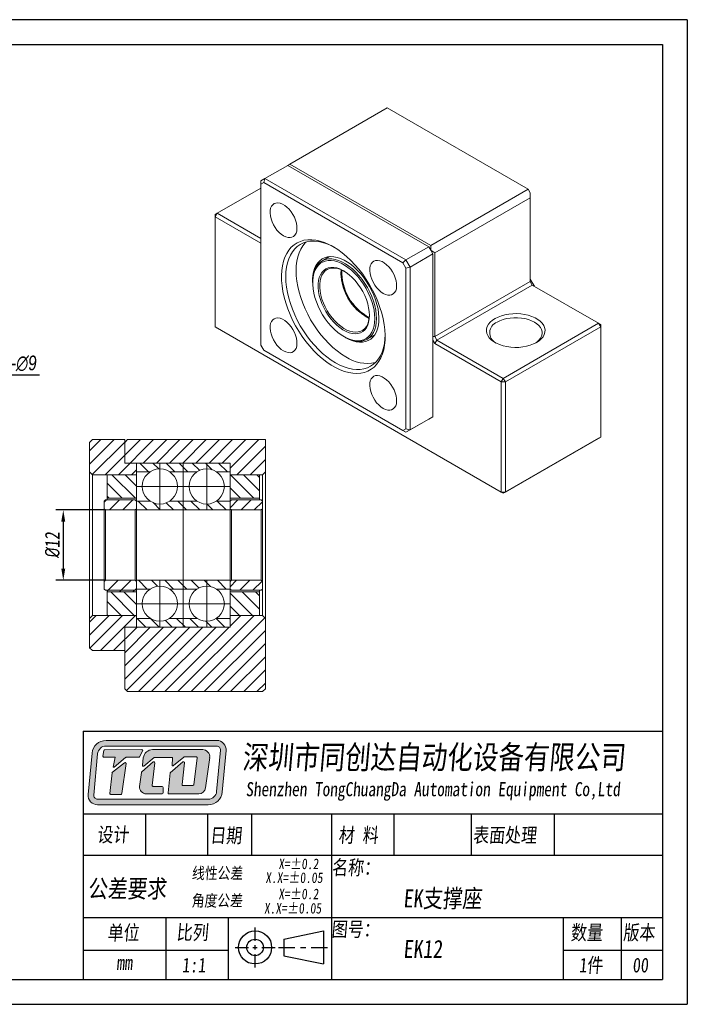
# Model space of a CAD drawing. Header units: millimetres. Extents: x 829 to 1066, y 138 to 306.
# Tile 2 of 2: x 952 to 1066, y 138 to 306. Entities that reach past the tile are written whole.
import ezdxf

# ---------------------------------------------------------------- set-up
doc = ezdxf.new("R2010")
doc.units = ezdxf.units.MM
doc.linetypes.add('CENTER2', pattern=[28.575, 19.05, -3.175, 3.175, -3.175])
doc.layers.get('0').update_dxf_attribs({"lineweight": 20})
for name, color, linetype, lineweight in [('中心线', 5, 'CENTER2', 13), ('外框', 7, 'Continuous', 25), ('文字', 3, 'Continuous', 18), ('标注', 1, 'Continuous', 13)]:
    doc.layers.add(name, color=color, linetype=linetype, lineweight=lineweight)
doc.styles.get("Standard").update_dxf_attribs({"font": 'SimSun.ttf', "width": 0.8, "oblique": 5})
doc.dimstyles.new('ISO-25', dxfattribs={"dimtxt": 2.5, "dimasz": 2, "dimexe": 1.25, "dimexo": 0, "dimtad": 1, "dimzin": 9, "dimdsep": 46, "dimtxsty": 'Standard', "dimcen": 2.5, "dimadec": 0, "dimazin": 2, "dimtfac": 1, "dimtix": 1, "dimtmove": 0, "dimatfit": 0, "dimfxl": 0, "dimarcsym": 0})
doc.dimstyles.new('ISO-25$3', dxfattribs={"dimtxt": 2.5, "dimasz": 2, "dimexe": 1.25, "dimexo": 0, "dimtad": 1, "dimtoh": 1, "dimzin": 9, "dimdsep": 46, "dimtxsty": 'Standard', "dimcen": 2.5, "dimadec": 0, "dimazin": 2, "dimtfac": 1, "dimtix": 1, "dimtmove": 0, "dimatfit": 0, "dimfxl": 0, "dimarcsym": 0})

# ---------------------------------------------------------------- blocks, each defined once
blk = doc.blocks.new('Y')
at = {"lineweight": 30}
for p, q in [((-4136.76, 2009.27), (-3862.74, 2009.27)), ((-4154.44, 2003.97), (-3857.44, 2003.97)), ((-4154.44, 2003.97), (-3857.44, 2003.97))]:
    blk.add_line(p, q, dxfattribs=at)
for points in [[(-3857.44, 2213.99), (-4154.44, 2213.99), (-4154.44, 2003.97)], [(-4136.76, 2009.27), (-4136.76, 2208.69), (-3862.74, 2208.69)]]:
    blk.add_lwpolyline(points, dxfattribs=at)
blk = doc.blocks.new('W')
at = {"lineweight": 30}
for p, q in [((-3857.44, 2213.99), (-3857.44, 2003.97)), ((-3857.44, 2213.99), (-3857.44, 2003.97)), ((-3862.74, 2208.69), (-3862.74, 2009.27))]:
    blk.add_line(p, q, dxfattribs=at)
blk.add_blockref('Y', (0, 0))
blk = doc.blocks.new('*D8')
at = {"layer": 'Defpoints', "color": 0, "transparency": 16777216}
for p in [(939.73, 273.97), (942.25, 265.33)]:
    blk.add_point(p, dxfattribs=at)
at = {"layer": '标注', "color": 0, "lineweight": -2, "transparency": 16777216}
for p, q in [((939.17, 275.89), (938.61, 277.81)), ((939.73, 273.97), (942.25, 265.33)), ((942.81, 263.42), (948.21, 244.94)), ((948.21, 244.94), (955.73, 244.94))]:
    blk.add_line(p, q, dxfattribs=at)
at = {"layer": '标注', "color": 0, "transparency": 16777216}
for points in [[(939.49, 275.99), (938.85, 275.8), (939.73, 273.97)], [(943.13, 263.51), (942.49, 263.32), (942.25, 265.33)]]:
    blk.add_solid(points, dxfattribs=at)
at = {"layer": '标注', "color": 0, "transparency": 16777216, "insert": (952.28, 246.91), "char_height": 2.5, "attachment_point": 5}
blk.add_mtext('{\\fGulim|b0|i0|c129|p34;2-∅9}', dxfattribs=at)
blk = doc.blocks.new('*D14')
at = {"layer": 'Defpoints', "color": 0, "transparency": 16777216}
for p in [(966.97, 221.92), (959.8, 209.92), (966.97, 209.92)]:
    blk.add_point(p, dxfattribs=at)
at = {"layer": '标注', "color": 0, "lineweight": -2, "transparency": 16777216}
for p, q in [((966.97, 221.92), (958.55, 221.92)), ((959.8, 219.92), (959.8, 211.92)), ((966.97, 209.92), (958.55, 209.92))]:
    blk.add_line(p, q, dxfattribs=at)
at = {"layer": '标注', "color": 0, "transparency": 16777216}
for points in [[(959.46, 219.92), (960.13, 219.92), (959.8, 221.92)], [(959.46, 211.92), (960.13, 211.92), (959.8, 209.92)]]:
    blk.add_solid(points, dxfattribs=at)
at = {"layer": '标注', "color": 0, "transparency": 16777216, "insert": (957.92, 215.92), "char_height": 2.5, "attachment_point": 5, "rotation": 90}
blk.add_mtext('{\\fISOCPEUR|b0|i0|c0|p34;%%C}12', dxfattribs=at)

msp = doc.modelspace()

# ---------------------------------------------------------------- hatches: boundary and pattern name
h = msp.add_hatch()
h.set_pattern_fill('ANSI31', color=2, scale=0.5)
h.set_pattern_definition([(45, (-212.2544, -30.8115), (-1.122532, 1.122532), [])])
h.paths.add_polyline_path([(994.274, 233.924), (970.774, 233.924), (970.274, 233.424), (970.274, 229.924), (988.274, 229.924), (988.274, 227.924), (993.274, 227.924), (993.774, 227.924), (994.274, 228.424)])
h.paths.add_polyline_path([(970.274, 233.424), (970.274, 233.924), (964.774, 233.924), (964.274, 233.424), (964.274, 228.424), (964.774, 227.924), (972.274, 227.924), (972.274, 229.924), (970.274, 229.924)])
h.paths.add_polyline_path([(994.274, 203.424), (993.774, 203.924), (993.274, 203.924), (988.274, 203.924), (988.274, 201.924), (970.274, 201.924), (970.274, 191.424), (970.774, 190.924), (993.774, 190.924), (994.274, 191.424)])
h.paths.add_polyline_path([(972.274, 203.924), (967.274, 203.924), (964.774, 203.924), (964.274, 203.424), (964.274, 198.424), (964.774, 197.924), (970.274, 197.924), (970.274, 201.924), (972.274, 201.924)])
h.paths.add_polyline_path([(972.274, 209.724), (972.074, 209.924), (966.974, 209.924), (966.774, 209.724), (966.774, 208.424), (966.974, 208.224), (967.274, 208.224), (967.274, 207.924), (972.274, 207.924)])
h.paths.add_polyline_path([(972.074, 223.624), (966.974, 223.624), (966.774, 223.424), (966.774, 222.124), (966.974, 221.924), (972.074, 221.924), (972.274, 222.124), (972.274, 223.424)])
h.paths.add_polyline_path([(993.774, 223.424), (993.574, 223.624), (988.474, 223.624), (988.274, 223.424), (988.274, 222.124), (988.474, 221.924), (993.574, 221.924), (993.774, 222.124)])
h.paths.add_polyline_path([(993.774, 209.724), (993.574, 209.924), (988.474, 209.924), (988.274, 209.724), (988.274, 208.424), (988.474, 208.224), (993.574, 208.224), (993.774, 208.424)])
h = msp.add_hatch()
h.set_pattern_fill('ANSI31', color=2, scale=0.5, angle=90)
h.set_pattern_definition([(135, (-212.2544, -30.8115), (-1.122532, -1.122532), [])])
h.paths.add_polyline_path([(976.274, 228.924), (976.274, 229.924), (972.274, 229.924), (972.274, 228.424), (974.615, 228.424, -0.1474768)])
h.paths.add_polyline_path([(980.274, 229.924), (976.274, 229.924), (976.274, 228.924, -0.1474768), (977.932, 228.424), (980.274, 228.424)])
h.paths.add_polyline_path([(984.274, 229.924), (980.274, 229.924), (980.274, 228.424), (982.615, 228.424, -0.1474768), (984.274, 228.924)])
h.paths.add_polyline_path([(988.274, 229.924), (984.274, 229.924), (984.274, 228.924, -0.1474768), (985.932, 228.424), (988.274, 228.424)])
h.paths.add_polyline_path([(988.274, 223.424), (985.932, 223.424, -0.1474768), (984.274, 222.924), (984.274, 221.924), (988.274, 221.924)])
h.paths.add_polyline_path([(984.274, 222.924, -0.1474768), (982.615, 223.424), (980.274, 223.424), (980.274, 221.924), (984.274, 221.924)])
h.paths.add_polyline_path([(980.274, 223.424), (977.932, 223.424, -0.1474768), (976.274, 222.924), (976.274, 221.924), (980.274, 221.924)])
h.paths.add_polyline_path([(976.274, 222.924, -0.1474768), (974.615, 223.424), (972.274, 223.424), (972.274, 221.924), (976.274, 221.924)])
h.paths.add_polyline_path([(972.274, 227.924), (967.274, 227.924), (967.274, 223.924), (972.274, 223.924)])
h.paths.add_polyline_path([(993.274, 227.924), (988.274, 227.924), (988.274, 223.924), (993.274, 223.924)])
h.paths.add_polyline_path([(988.274, 209.924), (984.274, 209.924), (984.274, 208.924, -0.1474768), (985.932, 208.424), (988.274, 208.424)])
h.paths.add_polyline_path([(984.274, 209.924), (980.274, 209.924), (980.274, 208.424), (982.615, 208.424, -0.1474768), (984.274, 208.924)])
h.paths.add_polyline_path([(980.274, 209.924), (976.274, 209.924), (976.274, 208.924, -0.1474768), (977.932, 208.424), (980.274, 208.424)])
h.paths.add_polyline_path([(976.274, 209.924), (972.274, 209.924), (972.274, 208.424), (974.615, 208.424, -0.1474768), (976.274, 208.924)])
h.paths.add_polyline_path([(972.274, 207.924), (967.274, 207.924), (967.274, 203.924), (972.274, 203.924)])
h.paths.add_polyline_path([(974.615, 203.424), (972.274, 203.424), (972.274, 201.924), (976.274, 201.924), (976.274, 202.924, -0.1474768)])
h.paths.add_polyline_path([(980.274, 203.424), (977.932, 203.424, -0.1474768), (976.274, 202.924), (976.274, 201.924), (980.274, 201.924)])
h.paths.add_polyline_path([(982.615, 203.424), (980.274, 203.424), (980.274, 201.924), (984.274, 201.924), (984.274, 202.924, -0.1474768)])
h.paths.add_polyline_path([(988.274, 203.424), (985.932, 203.424, -0.1474768), (984.274, 202.924), (984.274, 201.924), (988.274, 201.924)])
h.paths.add_polyline_path([(993.274, 207.924), (988.274, 207.924), (988.274, 203.924), (993.274, 203.924)])
at = {"layer": '文字'}
h = msp.add_hatch(color=256, dxfattribs=at)
h.dxf.hatch_style = 1
h.paths.add_polyline_path([(985.977, 182.602), (967.095, 182.602, 0.3871904), (964.71, 180.429), (964.051, 173.37, 0.4417631), (965.64, 171.624), (984.533, 171.624, 0.3876272), (986.918, 173.8), (987.567, 180.859, 0.4413093)])
h.paths.add_polyline_path([(985.977, 181.643, -0.4413093), (986.613, 180.946), (985.964, 173.888, -0.3876272), (984.533, 172.582), (965.64, 172.582, -0.4417631), (965.005, 173.281), (965.664, 180.34, -0.3871904), (967.095, 181.643)], flags=16)
h.paths.add_polyline_path([(973.2, 181.029, -0.5692565), (973.341, 180.793), (972.806, 179.806, -0.2751589), (972.666, 179.722), (970.512, 179.722, 0.1785487), (970.409, 179.684), (968.455, 178.016), (968.318, 178.016), (968.63, 179.725), (966.733, 179.725, -0.4551699), (966.575, 179.906), (966.709, 180.875, -0.3736999), (966.867, 181.013)], flags=0)
h.paths.add_polyline_path([(970.244, 178.801, -0.6728841), (970.5, 178.654), (969.809, 173.532, -0.3754282), (969.651, 173.394), (967.903, 173.394, -0.4451596), (967.745, 173.57), (968.112, 177.07, -0.2032664), (968.172, 177.179)], flags=0)
h.paths.add_polyline_path([(975.037, 181.029), (983.584, 181.029, -0.4535474), (984.772, 179.673), (984.086, 174.529, -0.3759441), (982.899, 173.49), (977.831, 173.49, -0.443757), (977.672, 173.665), (978.013, 177.077), (980.207, 178.94, -0.6781546), (980.469, 178.801), (980.063, 175.085, 0.4464345), (980.222, 174.908), (981.918, 174.908, 0.3783283), (982.076, 175.048), (982.646, 179.614, 0.4510331), (982.487, 179.793), (980.492, 179.793, 0.1736567), (980.39, 179.757), (978.618, 178.3, -0.6630003), (978.357, 178.437), (978.449, 179.536, 0.4388203), (978.29, 179.709), (975.385, 179.709, 0.1753949), (975.283, 179.672), (973.554, 178.232, -0.6807563), (973.294, 178.374), (973.452, 179.632, -0.3779258)], flags=0)
h.paths.add_polyline_path([(973.203, 177.234), (975.133, 178.931, -0.6841835), (975.397, 178.794), (974.978, 174.936, 0.4462884), (975.137, 174.759), (976.686, 174.759, -0.4142136), (976.846, 174.599), (976.846, 173.649, -0.4142136), (976.686, 173.49), (973.977, 173.49, -0.4294817), (972.78, 174.75), (973.15, 177.139, -0.1758286)], flags=0)
h.paths.add_polyline_path([(973.341, 180.793, 0.5692565), (973.2, 181.029), (966.867, 181.013, 0.3736999), (966.709, 180.875), (966.575, 179.906, 0.4551699), (966.733, 179.725), (968.63, 179.725), (968.318, 178.016), (968.455, 178.016), (970.409, 179.684, -0.1785487), (970.512, 179.722), (972.666, 179.722, 0.2751589), (972.806, 179.806)], flags=0)
h.paths.add_polyline_path([(970.5, 178.654, 0.6728841), (970.244, 178.801), (968.172, 177.179, 0.2032664), (968.112, 177.07), (967.745, 173.57, 0.4451596), (967.903, 173.394), (969.651, 173.394, 0.3754282), (969.809, 173.532)], flags=0)
h.paths.add_polyline_path([(975.397, 178.794, 0.6841835), (975.133, 178.931), (973.203, 177.234, 0.1758286), (973.15, 177.139), (972.78, 174.75, 0.4294817), (973.977, 173.49), (976.686, 173.49, 0.4142136), (976.846, 173.649), (976.846, 174.599, 0.4142136), (976.686, 174.759), (975.137, 174.759, -0.4462884), (974.978, 174.936)], flags=0)
h.paths.add_polyline_path([(983.584, 181.029), (975.037, 181.029, 0.3779258), (973.452, 179.632), (973.294, 178.374, 0.6807563), (973.554, 178.232), (975.283, 179.672, -0.1753949), (975.385, 179.709), (978.29, 179.709, -0.4388203), (978.449, 179.536), (978.357, 178.437, 0.6630003), (978.618, 178.3), (980.39, 179.757, -0.1736567), (980.492, 179.793), (982.487, 179.793, -0.4510331), (982.646, 179.614), (982.076, 175.048, -0.3783283), (981.918, 174.908), (980.222, 174.908, -0.4464345), (980.063, 175.085), (980.469, 178.801, 0.6781546), (980.207, 178.94), (978.013, 177.077), (977.672, 173.665, 0.443757), (977.831, 173.49), (982.899, 173.49, 0.3759441), (984.086, 174.529), (984.772, 179.673, 0.4535474)], flags=0)
h = msp.add_hatch(color=256, dxfattribs=at)
h.dxf.hatch_style = 1
h.paths.add_polyline_path([(973.341, 180.793, 0.5692565), (973.2, 181.029), (966.867, 181.013, 0.3736999), (966.709, 180.875), (966.575, 179.906, 0.4551699), (966.733, 179.725), (968.63, 179.725), (968.318, 178.016), (968.455, 178.016), (970.409, 179.684, -0.1785487), (970.512, 179.722), (972.666, 179.722, 0.2751589), (972.806, 179.806)])
h.paths.add_polyline_path([(970.5, 178.654, 0.6728841), (970.244, 178.801), (968.172, 177.179, 0.2032664), (968.112, 177.07), (967.745, 173.57, 0.4451596), (967.903, 173.394), (969.651, 173.394, 0.3754282), (969.809, 173.532)])
h.paths.add_polyline_path([(975.397, 178.794, 0.6841835), (975.133, 178.931), (973.203, 177.234, 0.1758286), (973.15, 177.139), (972.78, 174.75, 0.4294817), (973.977, 173.49), (976.686, 173.49, 0.4142136), (976.846, 173.649), (976.846, 174.599, 0.4142136), (976.686, 174.759), (975.137, 174.759, -0.4462884), (974.978, 174.936)])
h.paths.add_polyline_path([(983.584, 181.029), (975.037, 181.029, 0.3779258), (973.452, 179.632), (973.294, 178.374, 0.6807563), (973.554, 178.232), (975.283, 179.672, -0.1753949), (975.385, 179.709), (978.29, 179.709, -0.4388203), (978.449, 179.536), (978.357, 178.437, 0.6630003), (978.618, 178.3), (980.39, 179.757, -0.1736567), (980.492, 179.793), (982.487, 179.793, -0.4510331), (982.646, 179.614), (982.076, 175.048, -0.3783283), (981.918, 174.908), (980.222, 174.908, -0.4464345), (980.063, 175.085), (980.469, 178.801, 0.6781546), (980.207, 178.94), (978.013, 177.077), (977.672, 173.665, 0.443757), (977.831, 173.49), (982.899, 173.49, 0.3759441), (984.086, 174.529), (984.772, 179.673, 0.4535474)])

# ---------------------------------------------------------------- linework, layer by layer
at = {"color": 7, "linetype": 'Continuous', "lineweight": 15}
for p, q in [((1015.064, 290.491), (998.447, 280.898)), ((1039.106, 276.612), (1015.064, 290.491)), ((998.093, 280.694), (994.204, 278.449)), ((998.447, 280.898), (998.093, 280.694)), ((1022.135, 266.815), (998.093, 280.694)), ((998.447, 280.898), (1022.488, 267.019)), ((993.497, 278.041), (994.204, 278.449)), ((993.497, 278.041), (993.497, 277.464)), ((993.997, 277.752), (993.497, 277.464)), ((993.497, 277.464), (993.497, 250.039)), ((993.997, 277.752), (994.204, 278.449)), ((1017.746, 264.042), (993.997, 277.752)), ((994.204, 278.449), (1018.246, 264.57)), ((993.497, 276.814), (986.072, 272.528)), ((1022.488, 267.019), (1039.106, 276.612)), ((1039.106, 276.612), (1039.459, 276)), ((1039.459, 275.183), (1039.459, 276)), ((1039.459, 275.183), (1023.196, 265.795)), ((1039.459, 260.894), (1039.459, 275.183)), ((985.719, 271.915), (986.072, 272.528)), ((985.719, 272.324), (986.072, 272.528)), ((985.719, 271.915), (985.719, 272.324)), ((986.072, 272.528), (993.497, 268.242)), ((985.719, 271.915), (985.719, 253.135)), ((993.497, 267.425), (985.719, 271.915)), ((1018.246, 264.57), (1022.135, 266.815)), ((1022.842, 265.591), (1018.953, 263.346)), ((1022.135, 266.815), (1022.488, 266.203)), ((1022.488, 266.203), (1022.488, 267.019)), ((1022.488, 266.203), (1022.842, 265.591)), ((1022.488, 266.203), (1023.196, 265.795)), ((1022.842, 250.893), (1022.842, 265.591)), ((1023.196, 265.795), (1023.196, 251.505)), ((1005.228, 265.128), (1003.931, 264.379)), ((1017.746, 264.042), (1018.246, 264.57)), ((1018.246, 263.176), (1017.746, 264.042)), ((1018.246, 264.57), (1018.953, 263.346)), ((1018.246, 263.176), (1018.953, 263.346)), ((1018.246, 235.752), (1018.246, 263.176)), ((1018.953, 263.346), (1018.953, 235.583)), ((1002.336, 260.853), (1002.336, 260.69)), ((1023.196, 251.505), (1039.459, 260.894)), ((1039.813, 260.69), (1039.459, 261.302)), ((1039.459, 260.894), (1039.813, 260.282)), ((1040.166, 260.078), (1039.813, 260.69)), ((1039.813, 260.282), (1023.549, 250.893)), ((1051.126, 253.75), (1039.813, 260.282)), ((1034.863, 244.362), (1051.126, 253.75)), ((1051.126, 253.75), (1051.48, 253.138)), ((1051.126, 253.75), (1051.48, 253.546)), ((985.719, 253.135), (1034.509, 224.969)), ((985.719, 253.135), (986.072, 252.931)), ((1034.863, 224.765), (986.072, 252.931)), ((1051.48, 253.138), (1035.216, 243.749)), ((1051.48, 253.138), (1051.48, 253.546)), ((1051.48, 234.358), (1051.48, 253.138)), ((1007.638, 251.505), (1007.78, 251.423)), ((1011.63, 251.041), (1012.928, 251.79)), ((1023.196, 251.505), (1022.842, 251.505)), ((1022.842, 237.828), (1022.842, 250.893)), ((1022.842, 250.893), (1023.196, 250.281)), ((1023.196, 251.505), (1023.549, 250.893)), ((1023.196, 250.281), (1023.549, 250.893)), ((1034.509, 243.749), (1023.196, 250.281)), ((1023.549, 250.893), (1034.863, 244.362)), ((993.497, 250.039), (993.997, 249.173)), ((993.997, 249.173), (1017.746, 235.464)), ((994.204, 249.054), (993.997, 249.173)), ((1018.246, 235.175), (994.204, 249.054)), ((1034.509, 243.749), (1034.863, 244.362)), ((1034.509, 243.749), (1035.216, 243.749)), ((1034.509, 224.969), (1034.509, 243.749)), ((1034.863, 244.362), (1035.216, 243.749)), ((1035.216, 243.749), (1035.216, 224.969)), ((1022.135, 237.42), (1018.246, 235.175)), ((1018.953, 235.583), (1022.842, 237.828)), ((1022.842, 237.828), (1022.135, 237.42)), ((1017.746, 235.464), (1018.246, 235.752)), ((1018.246, 235.175), (1017.746, 235.464)), ((1018.246, 235.752), (1018.953, 235.583)), ((1018.953, 235.583), (1018.246, 235.175)), ((964.774, 233.924), (964.274, 233.424)), ((964.774, 233.924), (970.274, 233.924)), ((970.274, 229.924), (970.274, 233.924)), ((970.774, 233.924), (970.274, 233.424)), ((970.774, 233.924), (994.274, 233.924)), ((994.274, 233.924), (994.274, 228.424)), ((1051.126, 234.153), (1034.863, 224.765)), ((1035.216, 224.969), (1051.48, 234.358)), ((1051.48, 234.358), (1051.126, 234.153)), ((964.274, 228.424), (964.274, 233.424)), ((964.274, 228.424), (964.774, 227.924)), ((964.274, 203.424), (964.274, 228.424)), ((972.274, 229.924), (972.274, 221.924)), ((988.274, 221.924), (988.274, 229.924)), ((993.774, 227.924), (994.274, 228.424)), ((994.274, 228.424), (994.274, 203.424)), ((972.274, 227.924), (964.774, 227.924)), ((964.774, 227.924), (964.774, 203.924)), ((967.274, 227.924), (967.274, 223.924)), ((993.774, 227.924), (993.274, 227.924)), ((993.274, 223.924), (993.274, 227.924)), ((993.774, 223.424), (993.774, 227.924)), ((966.974, 223.624), (966.774, 223.424)), ((966.774, 222.124), (966.774, 223.424)), ((966.974, 223.624), (972.074, 223.624)), ((967.274, 223.924), (972.274, 223.924)), ((967.274, 223.924), (967.274, 223.624)), ((972.274, 223.424), (972.074, 223.624)), ((972.274, 222.124), (972.274, 223.424)), ((988.274, 223.924), (993.274, 223.924)), ((988.474, 223.624), (988.274, 223.424)), ((988.274, 223.424), (988.274, 222.124)), ((988.474, 223.624), (993.574, 223.624)), ((993.274, 223.624), (993.274, 223.924)), ((993.774, 223.424), (993.574, 223.624)), ((993.774, 223.424), (993.774, 222.124)), ((1034.509, 224.969), (1035.216, 224.969)), ((1034.509, 224.969), (1034.863, 224.765)), ((1035.216, 224.969), (1034.863, 224.765)), ((966.774, 222.124), (966.974, 221.924)), ((966.774, 209.724), (966.774, 222.124)), ((966.974, 221.924), (972.074, 221.924)), ((966.974, 221.924), (966.974, 209.924)), ((972.074, 221.924), (972.274, 222.124)), ((972.074, 209.924), (972.074, 221.924)), ((988.274, 221.924), (972.274, 221.924)), ((972.274, 209.924), (972.274, 221.924)), ((988.274, 222.124), (988.474, 221.924)), ((988.274, 221.924), (988.274, 209.924)), ((988.474, 221.924), (988.474, 209.924)), ((988.474, 221.924), (993.574, 221.924)), ((993.574, 221.924), (993.774, 222.124)), ((993.574, 209.924), (993.574, 221.924)), ((993.774, 222.124), (993.774, 209.724)), ((966.974, 209.924), (966.774, 209.724)), ((966.774, 208.424), (966.774, 209.724)), ((966.774, 208.424), (966.974, 208.224)), ((972.074, 209.924), (966.974, 209.924)), ((972.274, 209.724), (972.074, 209.924)), ((972.074, 208.224), (972.274, 208.424)), ((972.274, 209.924), (972.274, 201.924)), ((972.274, 209.924), (988.274, 209.924)), ((972.274, 208.424), (972.274, 209.724)), ((988.474, 209.924), (988.274, 209.724)), ((988.274, 201.924), (988.274, 209.924)), ((988.274, 209.724), (988.274, 208.424)), ((988.274, 208.424), (988.474, 208.224)), ((993.574, 209.924), (988.474, 209.924)), ((993.774, 209.724), (993.574, 209.924)), ((993.574, 208.224), (993.774, 208.424)), ((993.774, 209.724), (993.774, 208.424)), ((993.774, 203.924), (993.774, 208.424)), ((972.074, 208.224), (966.974, 208.224)), ((967.274, 208.224), (967.274, 207.924)), ((967.274, 207.924), (967.274, 203.924)), ((972.274, 207.924), (967.274, 207.924)), ((993.274, 207.924), (988.274, 207.924)), ((993.574, 208.224), (988.474, 208.224)), ((993.274, 207.924), (993.274, 208.224)), ((993.274, 203.924), (993.274, 207.924)), ((964.774, 203.924), (964.274, 203.424)), ((964.274, 198.424), (964.274, 203.424)), ((964.774, 203.924), (967.274, 203.924)), ((993.274, 203.924), (993.774, 203.924)), ((994.274, 203.424), (993.774, 203.924)), ((994.274, 203.424), (994.274, 191.424)), ((970.274, 191.424), (970.274, 201.924)), ((964.274, 198.424), (964.774, 197.924)), ((970.274, 197.924), (964.774, 197.924)), ((970.274, 191.424), (970.774, 190.924)), ((970.774, 190.924), (993.774, 190.924)), ((993.774, 190.924), (994.274, 191.424))]:
    msp.add_line(p, q, dxfattribs=at)
for p, q in [((988.274, 229.924), (970.274, 229.924)), ((972.274, 228.424), (974.615, 228.424)), ((977.932, 228.424), (980.274, 228.424)), ((980.274, 201.924), (980.274, 229.924)), ((982.615, 228.424), (980.274, 228.424)), ((988.274, 228.424), (985.932, 228.424)), ((993.274, 227.924), (988.274, 227.924)), ((972.274, 223.424), (974.615, 223.424)), ((977.932, 223.424), (980.274, 223.424)), ((982.615, 223.424), (980.274, 223.424)), ((988.274, 223.424), (985.932, 223.424)), ((972.274, 208.424), (974.615, 208.424)), ((977.932, 208.424), (980.274, 208.424)), ((982.615, 208.424), (980.274, 208.424)), ((988.274, 208.424), (985.932, 208.424)), ((972.274, 203.924), (967.274, 203.924)), ((972.274, 203.424), (974.615, 203.424)), ((977.932, 203.424), (980.274, 203.424)), ((982.615, 203.424), (980.274, 203.424)), ((988.274, 203.424), (985.932, 203.424)), ((993.274, 203.924), (988.274, 203.924)), ((988.274, 201.924), (970.274, 201.924))]:
    msp.add_line(p, q)
at = {"color": 7, "linetype": 'Continuous', "lineweight": 15, "flags": 128}
for points in [[(997.371, 268.677), (997.76, 268.491), (998.137, 268.386), (998.492, 268.367), (998.815, 268.432), (999.097, 268.581), (999.328, 268.809), (999.504, 269.11), (999.618, 269.474), (999.668, 269.892), (999.651, 270.351), (999.569, 270.839), (999.424, 271.34), (999.219, 271.842), (998.962, 272.328), (998.658, 272.786), (998.318, 273.202), (997.951, 273.564), (997.566, 273.862), (997.177, 274.087), (996.792, 274.233), (996.425, 274.295), (996.085, 274.272), (995.781, 274.164), (995.524, 273.975), (995.319, 273.71), (995.174, 273.376), (995.092, 272.983), (995.075, 272.543), (995.125, 272.068), (995.239, 271.572), (995.415, 271.069), (995.646, 270.573), (995.928, 270.099), (996.251, 269.661), (996.606, 269.27), (996.983, 268.939), (997.371, 268.677)], [(1005.871, 266.815), (1006.631, 266.338), (1007.386, 265.79), (1008.129, 265.173), (1008.855, 264.493), (1009.559, 263.755), (1010.236, 262.964), (1010.88, 262.126), (1011.488, 261.247), (1012.054, 260.333), (1012.574, 259.392), (1013.045, 258.431), (1013.462, 257.456), (1013.823, 256.474), (1014.126, 255.494), (1014.367, 254.522), (1014.545, 253.565), (1014.659, 252.631), (1014.708, 251.726), (1014.692, 250.858), (1014.61, 250.032), (1014.464, 249.254), (1014.254, 248.531), (1013.982, 247.868), (1013.65, 247.27), (1013.26, 246.741), (1012.816, 246.284), (1012.32, 245.905), (1011.776, 245.604), (1011.189, 245.385), (1010.563, 245.249), (1009.901, 245.197), (1009.21, 245.23), (1008.494, 245.347), (1007.759, 245.547), (1007.009, 245.829), (1006.252, 246.191), (1005.491, 246.63), (1004.733, 247.143), (1003.984, 247.726), (1003.249, 248.375), (1002.533, 249.084), (1001.842, 249.85), (1001.18, 250.665), (1000.554, 251.525), (999.967, 252.422), (999.423, 253.35), (998.927, 254.302), (998.483, 255.271), (998.093, 256.25), (997.761, 257.232), (997.489, 258.209), (997.279, 259.175), (997.133, 260.121), (997.051, 261.041), (997.035, 261.929), (997.084, 262.777), (997.198, 263.579), (997.376, 264.33), (997.617, 265.024), (997.92, 265.655), (998.281, 266.219), (998.698, 266.713), (999.169, 267.131), (999.689, 267.471), (1000.255, 267.731), (1000.863, 267.909), (1001.507, 268.003), (1002.184, 268.013), (1002.888, 267.938), (1003.614, 267.779), (1004.357, 267.538), (1005.112, 267.216), (1005.871, 266.815)], [(1006.051, 266.709), (1005.485, 267), (1004.752, 267.312), (1004.029, 267.544), (1003.323, 267.695), (1002.639, 267.763), (1001.982, 267.747), (1001.358, 267.648), (1000.771, 267.467), (1000.225, 267.204), (999.725, 266.863), (999.274, 266.445), (998.877, 265.953), (998.535, 265.393), (998.251, 264.766), (998.029, 264.08), (997.869, 263.338), (997.772, 262.546), (997.74, 261.71), (997.772, 260.838), (997.869, 259.935), (998.029, 259.008), (998.251, 258.064), (998.535, 257.11), (998.877, 256.155), (999.274, 255.204), (999.725, 254.266), (1000.225, 253.347), (1000.771, 252.455), (1001.358, 251.595), (1001.982, 250.775), (1002.639, 250.002), (1003.323, 249.28), (1004.029, 248.615), (1004.752, 248.013), (1005.485, 247.478), (1006.225, 247.014), (1006.965, 246.624), (1007.698, 246.312), (1008.421, 246.08), (1009.127, 245.929), (1009.811, 245.861), (1010.468, 245.877), (1011.092, 245.976), (1011.679, 246.157), (1012.225, 246.42), (1012.725, 246.761), (1013.176, 247.179), (1013.574, 247.671), (1013.915, 248.231), (1014.199, 248.858), (1014.421, 249.544), (1014.581, 250.286), (1014.678, 251.078), (1014.709, 251.713)], [(1001.175, 267.601), (1001.042, 267.465), (1000.644, 266.974), (1000.303, 266.413), (1000.019, 265.787), (999.797, 265.1), (999.636, 264.358), (999.54, 263.566), (999.508, 262.731), (999.54, 261.858), (999.636, 260.955), (999.797, 260.028), (1000.019, 259.084), (1000.303, 258.131), (1000.644, 257.175), (1001.042, 256.225), (1001.493, 255.287), (1001.993, 254.368), (1002.539, 253.475), (1003.126, 252.616), (1003.75, 251.796), (1004.407, 251.022), (1005.091, 250.3), (1005.797, 249.636), (1006.519, 249.033), (1007.253, 248.498), (1007.993, 248.034)], [(1002.336, 260.853), (1002.344, 261.195), (1002.41, 261.845), (1002.541, 262.445), (1002.736, 262.988), (1002.992, 263.467), (1003.306, 263.876), (1003.675, 264.21), (1004.093, 264.465), (1004.556, 264.638), (1005.058, 264.727), (1005.594, 264.73), (1006.155, 264.649), (1006.737, 264.483), (1007.331, 264.235), (1007.931, 263.908), (1008.529, 263.506), (1009.117, 263.033), (1009.69, 262.496), (1010.239, 261.901), (1010.759, 261.254), (1011.242, 260.565), (1011.683, 259.841), (1012.077, 259.091), (1012.419, 258.325), (1012.705, 257.551), (1012.93, 256.779), (1013.094, 256.018), (1013.192, 255.278), (1013.225, 254.567), (1013.225, 254.567)], [(1007.885, 251.364), (1007.993, 251.3), (1008.594, 250.99), (1009.189, 250.757), (1009.769, 250.605), (1010.33, 250.535), (1010.865, 250.547), (1011.366, 250.641), (1011.83, 250.818), (1012.25, 251.073), (1012.622, 251.406), (1012.941, 251.811), (1013.205, 252.284), (1013.409, 252.82), (1013.552, 253.413), (1013.632, 254.056), (1013.648, 254.742), (1013.6, 255.463), (1013.488, 256.21), (1013.314, 256.977), (1013.08, 257.752), (1012.788, 258.529), (1012.442, 259.298), (1012.046, 260.05), (1011.603, 260.777), (1011.12, 261.471), (1010.601, 262.123), (1010.053, 262.727), (1009.481, 263.275), (1008.893, 263.762), (1008.294, 264.182), (1007.692, 264.529), (1007.093, 264.801), (1006.504, 264.994), (1005.933, 265.106), (1005.384, 265.135), (1004.866, 265.081), (1004.382, 264.946), (1003.94, 264.729), (1003.543, 264.435), (1003.197, 264.066), (1002.906, 263.626), (1002.671, 263.121), (1002.498, 262.555), (1002.386, 261.936), (1002.338, 261.271), (1002.337, 260.974)], [(1012.943, 254.567), (1012.91, 255.259), (1012.814, 255.98), (1012.655, 256.721), (1012.435, 257.473), (1012.157, 258.227), (1011.824, 258.974), (1011.441, 259.704), (1011.011, 260.409), (1010.54, 261.081), (1010.034, 261.71), (1009.499, 262.29), (1008.941, 262.814), (1008.368, 263.274), (1007.785, 263.666), (1007.201, 263.984), (1006.623, 264.226), (1006.056, 264.387), (1005.509, 264.466), (1004.988, 264.463), (1004.498, 264.376), (1004.047, 264.208), (1003.64, 263.959), (1003.281, 263.634), (1002.975, 263.236), (1002.726, 262.769), (1002.536, 262.241), (1002.408, 261.656), (1002.344, 261.023), (1002.344, 260.348), (1002.408, 259.64), (1002.536, 258.908), (1002.726, 258.16), (1002.975, 257.406), (1003.281, 256.655), (1003.64, 255.915), (1004.047, 255.196), (1004.498, 254.507), (1004.988, 253.856), (1005.509, 253.25), (1006.056, 252.697), (1006.623, 252.205), (1007.201, 251.778), (1007.785, 251.422), (1008.368, 251.142), (1008.941, 250.94), (1009.499, 250.82), (1010.034, 250.782), (1010.54, 250.827), (1011.011, 250.955), (1011.441, 251.164), (1011.824, 251.451), (1012.157, 251.813), (1012.435, 252.246), (1012.655, 252.744), (1012.814, 253.302), (1012.91, 253.912), (1012.943, 254.567)], [(1014.371, 258.863), (1014.76, 258.677), (1015.137, 258.572), (1015.492, 258.553), (1015.815, 258.618), (1016.097, 258.767), (1016.328, 258.995), (1016.504, 259.296), (1016.618, 259.66), (1016.668, 260.078), (1016.651, 260.538), (1016.569, 261.025), (1016.424, 261.527), (1016.219, 262.028), (1015.962, 262.514), (1015.658, 262.972), (1015.318, 263.388), (1014.951, 263.75), (1014.566, 264.048), (1014.177, 264.273), (1013.792, 264.419), (1013.425, 264.481), (1013.085, 264.458), (1012.781, 264.35), (1012.524, 264.161), (1012.319, 263.896), (1012.174, 263.562), (1012.092, 263.169), (1012.075, 262.729), (1012.125, 262.254), (1012.239, 261.758), (1012.415, 261.255), (1012.646, 260.759), (1012.928, 260.285), (1013.251, 259.847), (1013.606, 259.456), (1013.983, 259.125), (1014.371, 258.863)], [(1012.023, 255.098), (1011.99, 254.495), (1011.891, 253.939), (1011.727, 253.44), (1011.502, 253.004), (1011.218, 252.638), (1010.879, 252.347), (1010.492, 252.137), (1010.061, 252.01), (1009.593, 251.968), (1009.096, 252.012), (1008.577, 252.142), (1008.044, 252.354), (1007.504, 252.646), (1006.967, 253.014), (1006.439, 253.452), (1005.93, 253.953), (1005.447, 254.51), (1004.997, 255.114), (1004.587, 255.756), (1004.224, 256.426), (1003.912, 257.115), (1003.656, 257.812), (1003.461, 258.505), (1003.33, 259.186), (1003.264, 259.843), (1003.264, 260.466), (1003.33, 261.046), (1003.461, 261.575), (1003.656, 262.044), (1003.912, 262.445), (1004.224, 262.774), (1004.587, 263.025), (1004.997, 263.194), (1005.447, 263.278), (1005.93, 263.277), (1006.439, 263.19), (1006.967, 263.019), (1007.504, 262.766), (1008.044, 262.436), (1008.577, 262.032), (1009.096, 261.562), (1009.593, 261.032), (1010.061, 260.451), (1010.492, 259.826), (1010.879, 259.169), (1011.218, 258.488), (1011.502, 257.794), (1011.727, 257.097), (1011.891, 256.409), (1011.99, 255.739), (1012.023, 255.098)], [(1007.711, 262.649), (1007.65, 262.682), (1007.13, 262.927), (1006.62, 263.093), (1006.127, 263.176), (1005.659, 263.178), (1005.224, 263.096), (1004.827, 262.932), (1004.475, 262.69), (1004.174, 262.372), (1003.926, 261.983), (1003.738, 261.529), (1003.61, 261.018), (1003.546, 260.456), (1003.546, 259.853), (1003.61, 259.217), (1003.738, 258.559), (1003.926, 257.887), (1004.174, 257.213), (1004.475, 256.547), (1004.827, 255.898), (1005.224, 255.276), (1005.659, 254.692), (1006.127, 254.153), (1006.62, 253.668), (1007.13, 253.244), (1007.65, 252.889), (1008.172, 252.606), (1008.688, 252.4), (1009.191, 252.275), (1009.672, 252.233), (1010.124, 252.273), (1010.541, 252.396), (1010.916, 252.599), (1011.244, 252.88), (1011.518, 253.234), (1011.737, 253.656), (1011.895, 254.14), (1011.991, 254.677), (1012.023, 255.18)], [(1033.449, 254.567), (1033.963, 254.826), (1034.534, 255.042), (1035.15, 255.211), (1035.8, 255.33), (1036.473, 255.397), (1037.155, 255.41), (1037.834, 255.37), (1038.497, 255.277), (1039.132, 255.132), (1039.726, 254.939), (1040.27, 254.701), (1040.753, 254.423), (1041.165, 254.109), (1041.5, 253.765), (1041.75, 253.399), (1041.911, 253.016), (1041.981, 252.624), (1041.958, 252.231), (1041.842, 251.842), (1041.636, 251.467), (1041.342, 251.111), (1040.968, 250.782), (1040.52, 250.485), (1040.005, 250.226), (1039.435, 250.01), (1038.818, 249.841), (1038.168, 249.721), (1037.496, 249.654), (1036.813, 249.641), (1036.135, 249.681), (1035.472, 249.775), (1034.837, 249.919), (1034.242, 250.112), (1033.698, 250.35), (1033.216, 250.629), (1032.803, 250.943), (1032.469, 251.286), (1032.218, 251.653), (1032.057, 252.035), (1031.987, 252.427), (1032.01, 252.821), (1032.126, 253.209), (1032.333, 253.585), (1032.626, 253.94), (1033, 254.27), (1033.449, 254.567)], [(997.371, 249.046), (997.76, 248.86), (998.137, 248.755), (998.492, 248.736), (998.815, 248.801), (999.097, 248.95), (999.328, 249.178), (999.504, 249.479), (999.618, 249.843), (999.668, 250.261), (999.651, 250.721), (999.569, 251.208), (999.424, 251.709), (999.219, 252.211), (998.962, 252.697), (998.658, 253.155), (998.318, 253.571), (997.951, 253.933), (997.566, 254.231), (997.177, 254.456), (996.792, 254.602), (996.425, 254.664), (996.085, 254.641), (995.781, 254.533), (995.524, 254.344), (995.319, 254.079), (995.174, 253.745), (995.092, 253.352), (995.075, 252.912), (995.125, 252.437), (995.239, 251.941), (995.415, 251.438), (995.646, 250.942), (995.928, 250.468), (996.251, 250.03), (996.606, 249.639), (996.983, 249.308), (997.371, 249.046)], [(1013.225, 254.567), (1013.192, 253.894), (1013.094, 253.268), (1012.93, 252.696), (1012.705, 252.184), (1012.419, 251.74), (1012.077, 251.368), (1011.683, 251.073), (1011.242, 250.859), (1010.759, 250.727), (1010.239, 250.681), (1009.69, 250.72), (1009.117, 250.843), (1008.529, 251.051), (1007.931, 251.338), (1007.78, 251.423)], [(1040.334, 250.383), (1040.587, 250.561), (1040.934, 250.872), (1041.2, 251.21), (1041.381, 251.565), (1041.473, 251.932), (1041.473, 252.303), (1041.381, 252.67), (1041.2, 253.025), (1040.934, 253.362), (1040.587, 253.674), (1040.166, 253.954), (1039.681, 254.197), (1039.141, 254.397), (1038.557, 254.551), (1037.941, 254.656), (1037.305, 254.709), (1036.663, 254.709), (1036.028, 254.656), (1035.412, 254.551), (1034.828, 254.397), (1034.287, 254.197), (1033.802, 253.954)], [(1014.371, 239.232), (1014.76, 239.046), (1015.137, 238.941), (1015.492, 238.922), (1015.815, 238.987), (1016.097, 239.136), (1016.328, 239.364), (1016.504, 239.665), (1016.618, 240.029), (1016.668, 240.447), (1016.651, 240.907), (1016.569, 241.394), (1016.424, 241.896), (1016.219, 242.397), (1015.962, 242.883), (1015.658, 243.341), (1015.318, 243.757), (1014.951, 244.119), (1014.566, 244.417), (1014.177, 244.642), (1013.792, 244.788), (1013.425, 244.85), (1013.085, 244.827), (1012.781, 244.719), (1012.524, 244.53), (1012.319, 244.265), (1012.174, 243.931), (1012.092, 243.538), (1012.075, 243.098), (1012.125, 242.623), (1012.239, 242.127), (1012.415, 241.624), (1012.646, 241.128), (1012.928, 240.654), (1013.251, 240.216), (1013.606, 239.825), (1013.983, 239.494), (1014.371, 239.232)]]:
    msp.add_lwpolyline(points, dxfattribs=at)
for centre in [(976.274, 225.924), (984.274, 225.924), (976.274, 205.924), (984.274, 205.924)]:
    msp.add_circle(centre, 3)
at = {"color": 7, "linetype": 'Continuous', "lineweight": 15}
for centre, radius, start, end in [((1016.609, 262.807), 9.477, 182.93304, 237.06158), ((1015.951, 262.427), 8.778, 176.88282, 243.1118), ((1016.156, 262.545), 8.849, 178.02324, 241.97139), ((1034.488, 252.132), 1.947, 110.61396, 243.99961), ((1011.692, 253.522), 6.618, 236.01789, 281.77822)]:
    msp.add_arc(centre, radius, start, end, dxfattribs=at)
at = {"layer": '中心线'}
for p, q in [((976.274, 229.924), (976.274, 221.924)), ((984.274, 229.924), (984.274, 221.924)), ((972.274, 225.924), (980.274, 225.924)), ((988.274, 225.924), (980.274, 225.924)), ((976.274, 201.924), (976.274, 209.924)), ((984.274, 201.924), (984.274, 209.924)), ((972.274, 205.924), (980.274, 205.924)), ((988.274, 205.924), (980.274, 205.924))]:
    msp.add_line(p, q, dxfattribs=at)
at = {"layer": '文字', "lineweight": 30}
for p, q in [((963.206, 184.175), (1062.011, 184.175)), ((963.206, 184.175), (963.206, 141.83)), ((963.206, 170.06), (1062.011, 170.06)), ((973.846, 170.06), (973.846, 163.003)), ((984.378, 170.06), (984.378, 163.003)), ((991.907, 170.06), (991.907, 163.003)), ((1005.551, 170.06), (1005.551, 141.83)), ((1016.216, 170.06), (1016.216, 163.003)), ((1029.377, 170.06), (1029.377, 163.003)), ((1043.523, 170.06), (1043.523, 163.003)), ((963.206, 163.003), (1062.011, 163.003)), ((963.206, 152.417), (1062.011, 152.417)), ((977.321, 152.417), (977.321, 141.83)), ((987.907, 152.417), (987.907, 141.83)), ((1045.073, 152.417), (1045.073, 141.83)), ((1054.953, 152.417), (1054.953, 141.83)), ((992.52, 148.426), (992.52, 150.698)), ((997.405, 148.702), (1004.169, 150.113)), ((1004.169, 150.113), (1004.169, 144.467)), ((997.405, 148.702), (997.405, 145.879)), ((963.206, 146.821), (987.907, 146.821)), ((989.112, 147.29), (991.384, 147.29)), ((992.142, 147.29), (992.899, 147.29)), ((992.52, 146.912), (992.52, 147.669)), ((992.52, 143.883), (992.52, 146.155)), ((993.656, 147.29), (995.928, 147.29)), ((996.534, 147.29), (999.316, 147.29)), ((1000.243, 147.29), (1001.17, 147.29)), ((1002.097, 147.29), (1004.878, 147.29)), ((1045.073, 146.821), (1062.011, 146.821)), ((997.405, 145.879), (1004.169, 144.467))]:
    msp.add_line(p, q, dxfattribs=at)
at = {"layer": '文字'}
for p, q in [((967.095, 182.602), (985.977, 182.602)), ((967.095, 181.643), (985.977, 181.643)), ((964.71, 180.429), (964.051, 173.37)), ((965.664, 180.34), (965.005, 173.281)), ((966.575, 179.906), (966.709, 180.875)), ((968.63, 179.725), (966.733, 179.725)), ((966.867, 181.013), (973.2, 181.029)), ((968.318, 178.016), (968.63, 179.725)), ((972.666, 179.722), (970.512, 179.722)), ((973.341, 180.793), (972.806, 179.806)), ((975.037, 181.029), (983.584, 181.029)), ((980.39, 179.757), (978.618, 178.3)), ((982.487, 179.793), (980.492, 179.793)), ((986.613, 180.946), (985.964, 173.888)), ((987.567, 180.859), (986.918, 173.8)), ((968.172, 177.179), (970.244, 178.801)), ((970.409, 179.684), (968.455, 178.016)), ((970.5, 178.654), (969.809, 173.532)), ((973.203, 177.234), (975.133, 178.931)), ((973.294, 178.374), (973.452, 179.632)), ((975.283, 179.672), (973.554, 178.232)), ((975.397, 178.794), (974.978, 174.936)), ((978.29, 179.709), (975.385, 179.709)), ((978.013, 177.077), (980.207, 178.94)), ((978.326, 178.061), (978.326, 178.061)), ((978.357, 178.437), (978.449, 179.536)), ((980.469, 178.801), (980.063, 175.085)), ((982.076, 175.048), (982.646, 179.614)), ((984.772, 179.673), (984.086, 174.529)), ((967.745, 173.57), (968.112, 177.07)), ((968.455, 178.016), (968.318, 178.016)), ((972.78, 174.75), (973.15, 177.139)), ((977.672, 173.665), (978.013, 177.077)), ((975.137, 174.759), (976.686, 174.759)), ((980.222, 174.908), (981.918, 174.908)), ((969.651, 173.394), (967.903, 173.394)), ((976.686, 173.49), (973.977, 173.49)), ((976.846, 174.599), (976.846, 173.649)), ((977.831, 173.49), (982.899, 173.49)), ((984.533, 172.582), (965.64, 172.582)), ((984.533, 171.624), (965.64, 171.624))]:
    msp.add_line(p, q, dxfattribs=at)
at = {"layer": '文字', "lineweight": 30}
for radius in [2.823, 1.411]:
    msp.add_circle((992.52, 147.29), radius, dxfattribs=at)
at = {"layer": '文字'}
for centre, radius, start, end in [((967.095, 180.206), 2.395, 90, 174.66371), ((967.095, 180.206), 1.437, 90, 174.66371), ((985.977, 181.005), 1.597, 354.75075, 90), ((985.977, 181.005), 0.639, 354.75075, 90), ((966.733, 179.884), 0.16, 172.10561, 270), ((966.868, 180.853), 0.16, 90.14277, 172.10561), ((970.512, 179.563), 0.16, 90, 130.49363), ((972.666, 179.882), 0.16, 270, 331.53887), ((973.201, 180.869), 0.16, 331.53887, 90.14277), ((975.037, 179.432), 1.597, 90, 172.81149), ((980.492, 179.633), 0.16, 90, 129.4062), ((982.487, 179.633), 0.16, 352.89219, 90), ((983.584, 179.832), 1.198, 352.41382, 90), ((970.342, 178.675), 0.16, 352.31021, 128.05413), ((973.452, 178.354), 0.16, 172.81149, 309.79279), ((975.238, 178.811), 0.16, 353.7974, 131.31456), ((975.385, 179.549), 0.16, 90, 129.79279), ((978.29, 179.549), 0.16, 355.22864, 90), ((978.516, 178.424), 0.16, 175.22864, 309.4062), ((980.31, 178.819), 0.16, 353.76947, 130.34282), ((968.27, 177.053), 0.16, 128.05413, 174.01321), ((973.308, 177.114), 0.16, 131.31456, 171.20377), ((973.977, 174.687), 1.198, 177.02945, 270), ((975.137, 174.919), 0.16, 173.7974, 270), ((976.686, 174.599), 0.16, 0, 90), ((980.222, 175.068), 0.16, 173.76947, 270), ((981.918, 175.068), 0.16, 270, 352.89219), ((965.64, 173.221), 1.597, 174.66371, 270), ((965.64, 173.221), 0.639, 174.66371, 270), ((967.903, 173.553), 0.16, 174.01321, 270), ((969.651, 173.553), 0.16, 270, 352.31021), ((976.686, 173.649), 0.16, 270, 0), ((977.831, 173.649), 0.16, 174.28163, 270), ((982.899, 174.687), 1.198, 270, 352.41382), ((984.533, 174.02), 1.437, 270, 354.75075), ((984.533, 174.02), 2.395, 270, 354.75075)]:
    msp.add_arc(centre, radius, start, end, dxfattribs=at)

# ---------------------------------------------------------------- block references
at = {"layer": '外框', "lineweight": 25, "xscale": 0.7997008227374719, "yscale": 0.7997008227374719, "zscale": 0.7997008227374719}
msp.add_blockref('W', (4151.046, -1464.987), dxfattribs=at)

# ---------------------------------------------------------------- texts
at = {"layer": '文字', "oblique": 5, "width": 0.8}
for s, height, p in [('深圳市同创达自动化设备有限公司', 3.99211, (990.309, 177.744)), ('设计', 2.4951, (965.547, 165.294)), ('日期', 2.4951, (984.8, 165.149)), ('材 料', 2.4951, (1006.728, 165.203)), ('表面处理', 2.4951, (1029.648, 165.203)), ('线性公差', 1.9961, (981.698, 158.968)), ('X=±0.2', 1.7964, (996.517, 160.652)), ('名称：', 2.4951, (1005.586, 159.673)), ('X.X=±0.05', 1.7964, (994.294, 158.289)), ('角度公差', 1.9961, (981.655, 154.285)), ('X=±0.2', 1.7964, (996.517, 155.52)), ('X.X=±0.05', 1.7964, (994.068, 153.074)), ('单位', 2.4951, (967.291, 148.552)), ('比列', 2.4951, (979.077, 148.633)), ('图号：', 2.4951, (1005.515, 149.146)), ('数量', 2.4951, (1046.338, 148.592)), ('版本', 2.4951, (1055.273, 148.592)), (' mm', 2.4951, (967.507, 143.458)), ('1:1', 2.4951, (980.019, 143.034)), ('1件', 2.4951, (1047.756, 143.034)), ('00', 2.4951, (1056.879, 143.034))]:
    msp.add_text(s, height=height, dxfattribs=at).set_placement(p)
at = {"layer": '文字', "color": 3, "oblique": 5, "width": 0.8}
msp.add_text('Shenzhen TongChuangDa Automation Equipment Co,Ltd', height=2.39526, dxfattribs=at).set_placement((990.919, 173.09))
at = {"layer": '文字', "lineweight": 30, "oblique": 5, "width": 0.8}
for s, p in [('公差要求', (963.987, 155.782)), ('EK支撑座', (1017.783, 154.11)), ('EK12', (1017.783, 145.502))]:
    msp.add_text(s, height=3.0709, dxfattribs=at).set_placement(p)

# ---------------------------------------------------------------- dimensions: what is measured, and where the dimension line sits
at = {"layer": '标注'}
dim = msp.add_diameter_dim_2p(p1=(939.727, 273.974), p2=(942.251, 265.335), text='{\\fGulim|b0|i0|c129|p34;2-<>}', dimstyle='ISO-25$3', dxfattribs=at)
dim.commit()
dim.dimension.update_dxf_attribs({"geometry": '*D8', "text_midpoint": (952.28, 244.941), "dimtype": 163})
dim = msp.add_linear_dim(base=(959.796, 209.924), p1=(966.974, 221.924), p2=(966.974, 209.924), angle=90, text='{\\fISOCPEUR|b0|i0|c0|p34;%%C}<>', dimstyle='ISO-25', dxfattribs=at)
dim.commit()
dim.dimension.update_dxf_attribs({"geometry": '*D14', "text_midpoint": (957.921, 215.924)})

doc.saveas('drawing.dxf')
